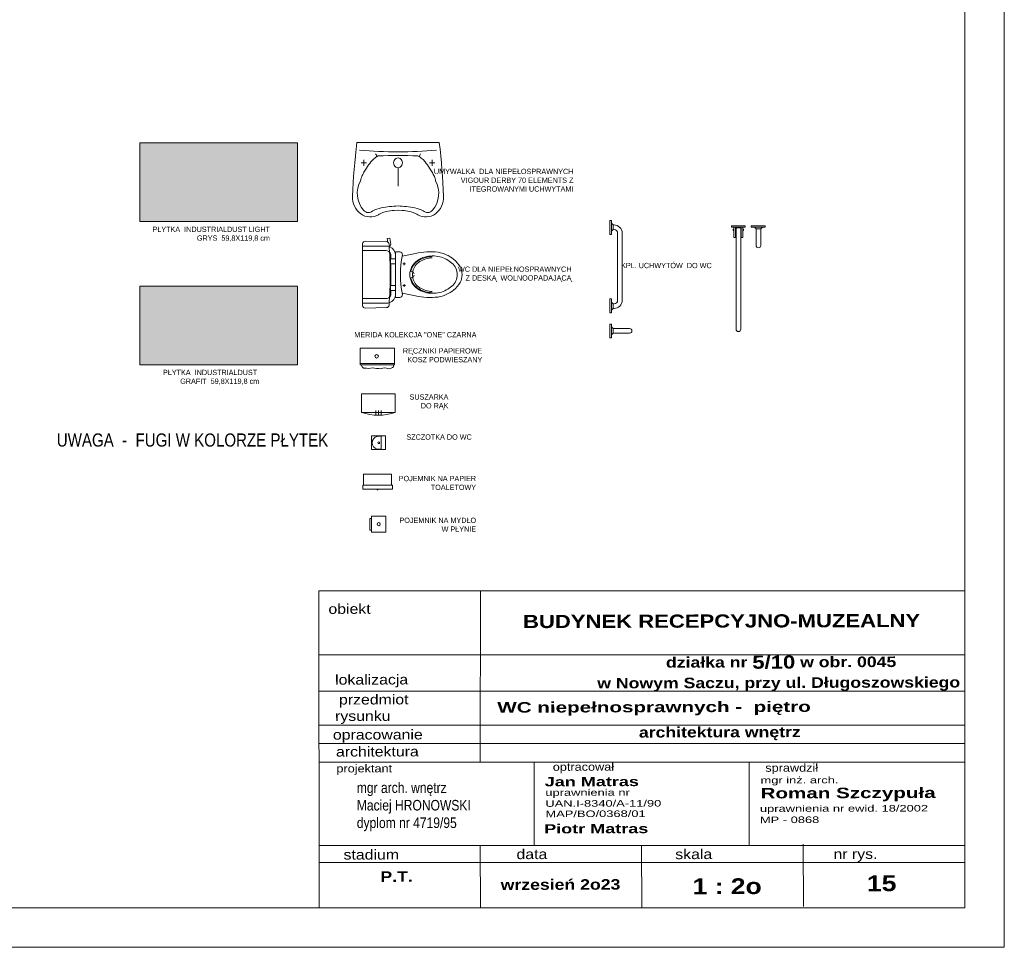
# Model space of a CAD drawing. Header units: millimetres. Extents: x -9038497 to 54128, y -10570064 to 59476.
# Tile 133 of 135: x 53380 to 54128, y 19848 to 20553. Entities that reach past the tile are written whole.
import ezdxf

# ---------------------------------------------------------------- set-up
doc = ezdxf.new("R2010")
doc.units = ezdxf.units.MM
doc.header["$LTSCALE"] = 0.8
for name, color, linetype, lineweight in [('0 proj_widok widok widok', 7, 'Continuous', 0), ('0 proj_wyposażenie sanitarne', 40, 'Continuous', 18), ('OPIS', 122, 'Continuous', 18), ('proj_opis 0.30', 120, 'Continuous', 30), ('WYPOSAZENIE_SANITARNE', 2, 'Continuous', 20), ('WYPOSAŻENIE', 223, 'Continuous', 9)]:
    doc.layers.add(name, color=color, linetype=linetype, lineweight=lineweight)
doc.layers.add('1', color=7, linetype='Continuous')
doc.layers.add('HATCH', color=4, linetype='Continuous', lineweight=9, plot=False)
doc.styles.add('arial', font='arial.ttf', dxfattribs={"height": 14})
doc.styles.add('ARIAL_WYM50', font='arial.ttf', dxfattribs={"height": 15})
doc.styles.add('courier', font='stylu.ttf')
doc.styles.add('WYMIAR-20', font='ARIALN.TTF', dxfattribs={"height": 4})
doc.styles.add('WYMIAR-50', font='ARIALN.TTF', dxfattribs={"height": 10})

# ---------------------------------------------------------------- blocks, each defined once
blk = doc.blocks.new('G$CC161A1DE')
at = {"layer": 'OPIS', "width": 743.088, "attachment_point": 1, "rotation": 0.1544, "style": 'courier'}
for s, insert, char_height in [('{\\W1.4;\\fArial|b0|i0|c238|p34;\\H0.555556x;mgr inż. arch.\\P\\fArial|b1|i0|c238|p34;\\H1.599999x;Roman Szczypuła}', (0.9, 70.4), 18), ('{\\fArial|b0|i0|c238|p34;\\W1.4;uprawnienia nr ewid. 18/2002}', (0, 27.2), 10), ('{\\fArial|b0|i0|c238|p34;\\W1.4;MP - 0868}', (0, 10.1), 10)]:
    blk.add_mtext(s, dxfattribs=dict(at, insert=insert, char_height=char_height))
blk = doc.blocks.new('G$C0830A37A')
at = {"layer": 'OPIS', "width": 743.088, "attachment_point": 1, "rotation": 0.1544, "style": 'courier'}
for s, insert, char_height in [('{\\W1.4;\\fArial|b1|i0|c238|p34;Jan Matras}', (0, 61.1), 14), ('{\\fArial|b0|i0|c238|p34;\\W1.4;uprawnienia nr\\PUAN.I-8340/A-11/90}', (0.9, 42.6), 10), ('{\\fArial|b0|i0|c238|p34;\\W1.4;MAP/BO/0368/01}', (1.1, 10.2), 10)]:
    blk.add_mtext(s, dxfattribs=dict(at, insert=insert, char_height=char_height))
blk = doc.blocks.new('poj na ręczniki')
at = {"layer": 'WYPOSAZENIE_SANITARNE'}
for p, q in [((1383.47, 3156.04), (1383.47, 3168.54)), ((1409.47, 3168.54), (1383.47, 3168.54)), ((1409.47, 3168.54), (1409.47, 3156.04)), ((1409.47, 3157.04), (1383.47, 3157.04)), ((1409.47, 3156.04), (1383.47, 3156.04)), ((1384.14, 3156.04), (1385.07, 3154.41)), ((1385.07, 3154.41), (1386.05, 3153.33)), ((1386.05, 3153.33), (1388.25, 3153.43)), ((1388.25, 3153.43), (1390.01, 3153.24)), ((1390.01, 3153.24), (1392.85, 3153.68)), ((1392.85, 3153.68), (1395.74, 3153.19)), ((1395.74, 3153.19), (1397.5, 3153.24)), ((1397.5, 3153.24), (1398.77, 3152.89)), ((1398.77, 3152.89), (1401.71, 3153.63)), ((1401.71, 3153.63), (1403.47, 3153.43)), ((1403.47, 3153.43), (1404.84, 3152.94)), ((1404.84, 3152.94), (1406.55, 3153.24)), ((1406.55, 3153.24), (1407.88, 3154.02)), ((1407.88, 3154.02), (1408.8, 3154.36)), ((1408.8, 3154.36), (1408.8, 3156.04))]:
    blk.add_line(p, q, dxfattribs=at)
blk.add_circle((1395.93, 3162.48), 1.35, dxfattribs=at)
blk = doc.blocks.new('szczotka wc rz')
at = {"layer": '0 proj_wyposażenie sanitarne', "lineweight": 0}
blk.add_line((-2549.15, 1881.62), (-2538.65, 1881.62), dxfattribs=at)
blk.add_lwpolyline([(-2549.15, 1878.41), (-2538.65, 1878.41), (-2538.65, 1888.91), (-2549.15, 1888.91)], close=True, dxfattribs=at)
blk.add_circle((-2543.99, 1883.55), 0.71, dxfattribs=at)
blk.add_arc((-2543.99, 1883.55), 5, 337.2512, 202.7488, dxfattribs=at)
blk = doc.blocks.new('poj na papier toal. bok')
at = {"layer": '0 proj_wyposażenie sanitarne', "lineweight": 0}
for p, q in [((-2521.1, 1876.23), (-2521.1, 1854.74)), ((-2512.6, 1876.23), (-2521.1, 1876.23)), ((-2512.6, 1876.83), (-2509.6, 1876.83)), ((-2512.6, 1876.83), (-2512.6, 1854.23)), ((-2509.6, 1876.83), (-2509.6, 1854.23)), ((-2512.6, 1854.74), (-2521.1, 1854.74)), ((-2512.6, 1854.23), (-2509.6, 1854.23))]:
    blk.add_line(p, q, dxfattribs=at)
blk.add_lwpolyline([(-2509.05, 1865.81), (-2509.6, 1865.81), (-2509.6, 1865.25), (-2509.05, 1865.25)], close=True, dxfattribs=at)
blk = doc.blocks.new('poj na mydło rz')
at = {"layer": '0 proj_wyposażenie sanitarne', "lineweight": 0}
for p, q in [((-2387.64, 1982.05), (-2399.64, 1982.05)), ((-2399.64, 1971.05), (-2399.64, 1982.05)), ((-2387.64, 1971.05), (-2387.64, 1982.05)), ((-2399.64, 1971.05), (-2387.64, 1971.05))]:
    blk.add_line(p, q, dxfattribs=at)
blk.add_lwpolyline([(-2397.85, 1971.05), (-2389.12, 1971.05), (-2389.12, 1969.84), (-2397.85, 1969.84)], close=True, dxfattribs=at)
blk.add_circle((-2393.64, 1976.55), 1.18, dxfattribs=at)
blk = doc.blocks.new('umywalka')
at = {"layer": 'WYPOSAŻENIE', "lineweight": 0}
for p, q in [((-13.14, -5.4), (-17.64, -5.4)), ((-15.39, -7.43), (-15.39, -3.37)), ((0, -62.55), (0, 0)), ((0.06, -2.7), (0, -2.7)), ((-10.09, -16.22), (-10.89, -14.85)), ((-51.46, -31.28), (-51.52, -28.24)), ((-51.46, -31.28), (-51.52, -34.31)), ((-19.14, -31.28), (-33.02, -31.28)), ((-10.09, -46.33), (-10.89, -47.7)), ((-13.14, -57.15), (-17.64, -57.15)), ((-15.39, -55.13), (-15.39, -59.18)), ((0.06, -59.85), (0, -59.85))]:
    blk.add_line(p, q, dxfattribs=at)
at = {"layer": 'WYPOSAŻENIE', "lineweight": 0, "extrusion": (0, 0, -1)}
for centre, major_axis, start_param, end_param in [((-41.5, -10.16), (15, 0), 2.665045, 4.75447), ((-38.5, -16.62), (18.12, 0), 3.92538, 5.263255), ((-58.76, -379.13), (425.33, 0), -1.528716, -1.432204), ((-47.66, -8.85), (5.54, 0), 2.405605, 3.988362), ((-31.76, -14.27), (13.12, 0), -1.360254, -1.107188), ((-47, -41.72), (47.22, 0), -1.107223, -1.025618), ((-45.88, -40.06), (45.05, 0), -1.025688, -0.942144), ((-55.42, -51.85), (61.26, 0), -0.941874, -0.842747), ((465.01, -36.23), (472.19, 0), 3.153255, 3.222171), ((-81.82, -24.19), (32.87, 0), -0.417269, -0.195158), ((-27.17, -23.33), (18.81, 0), -0.843068, -0.664024), ((-27.43, -23.51), (19.14, 0), -0.66381, -0.437397), ((-10.34, -12.95), (2.18, 0), 0.675065, 1.823026), ((-80.22, -28.15), (28.58, 0), -0.476547, -0.370959), ((-74.97, -26.31), (22.95, 0), -0.370899, -0.195376), ((-114.23, -33.3), (62.97, 0), -0.195334, -0.089443), ((-142.92, -33.07), (94.75, 0), -0.172238, -0.020994), ((-632, -31.28), (622.13, 0), -0.026897, 0.026897), ((-15.39, -31.28), (3.75, 0), 1.570796, 4.712389), ((-15.39, -31.28), (3.75, 0), 4.712389, 7.853982), ((-114.23, -29.25), (62.97, 0), 0.089443, 0.195334), ((-142.92, -29.48), (94.75, 0), 0.020994, 0.172238), ((465.01, -26.32), (472.19, 0), 3.061014, 3.12993), ((-80.22, -34.4), (28.58, 0), 0.370959, 0.476547), ((-74.97, -36.24), (22.95, 0), 0.195376, 0.370899), ((-81.82, -38.36), (32.87, 0), 0.195158, 0.417269), ((-41.5, -52.39), (15, 0), 1.528716, 3.61814), ((-47.66, -53.7), (5.54, 0), 2.294823, 3.87758), ((-55.42, -10.7), (61.26, 0), 0.842747, 0.941874), ((-27.17, -39.22), (18.81, 0), 0.664024, 0.843068), ((-27.43, -39.04), (19.14, 0), 0.437397, 0.66381), ((-10.34, -49.6), (2.18, 0), 4.460159, 5.60812), ((-38.5, -45.93), (18.12, 0), 1.01993, 2.357805), ((-31.76, -48.28), (13.12, 0), 1.107188, 1.360254), ((-47, -20.83), (47.22, 0), 1.025618, 1.107223), ((-45.88, -22.49), (45.05, 0), 0.942144, 1.025688), ((-58.76, 316.58), (425.33, 0), 1.432204, 1.528716)]:
    blk.add_ellipse(centre, major_axis=major_axis, ratio=0.9, start_param=start_param, end_param=end_param, dxfattribs=at)
blk = doc.blocks.new('suszarka')
at = {"layer": 'WYPOSAZENIE_SANITARNE', "lineweight": 0}
for p, q in [((1430.7, 3168.03), (1430.7, 3182.03)), ((1430.7, 3182.03), (1456.2, 3182.03)), ((1456.2, 3182.03), (1456.2, 3168.03)), ((1456.2, 3168.03), (1430.7, 3168.03)), ((1441.45, 3166.33), (1441.45, 3169.5)), ((1443.45, 3166.33), (1443.45, 3169.5)), ((1445.45, 3166.33), (1445.45, 3169.5))]:
    blk.add_line(p, q, dxfattribs=at)
blk.add_arc((1443.45, 3204.6), 38.73, 250.77846, 289.22154, dxfattribs=at)

msp = doc.modelspace()

# ---------------------------------------------------------------- hatches: boundary and pattern name
at = {"layer": '0 proj_widok widok widok', "lineweight": 0, "true_color": 0xc7c8ca, "transparency": 33554687}
h = msp.add_hatch(color=9, dxfattribs=at)
h.dxf.hatch_style = 1
h.paths.add_polyline_path([(53590.74, 20399.24), (53590.74, 20459.04), (53470.94, 20459.04), (53470.94, 20399.24)])
at = {"layer": '0 proj_widok widok widok', "lineweight": 0, "true_color": 0x636466, "transparency": 33554687}
h = msp.add_hatch(color=251, dxfattribs=at)
h.dxf.hatch_style = 1
h.paths.add_polyline_path([(53470.94, 20349.98), (53470.94, 20290.18), (53590.74, 20290.18), (53590.74, 20349.98)])

# ---------------------------------------------------------------- linework, layer by layer
at = {"lineweight": 0, "ltscale": 40}
for p, q in [((53770.41, 19988.01), (53770.41, 19924.55)), ((53933.86, 19988.34), (53933.86, 19924.88))]:
    msp.add_line(p, q, dxfattribs=at)
at = {"layer": '0 proj_widok widok widok', "lineweight": 0}
for p, q in [((53470.94, 20459.04), (53590.74, 20459.04)), ((53470.94, 20399.24), (53470.94, 20459.04)), ((53590.74, 20459.04), (53590.74, 20399.24)), ((53590.74, 20399.24), (53470.94, 20399.24)), ((53470.94, 20349.98), (53590.74, 20349.98)), ((53470.94, 20290.18), (53470.94, 20349.98)), ((53590.74, 20349.98), (53590.74, 20290.18)), ((53590.74, 20290.18), (53470.94, 20290.18))]:
    msp.add_line(p, q, dxfattribs=at)
for points in [[(52027.61, 19847.52), (54127.61, 19847.52), (54127.61, 21321.52), (52027.61, 21321.52)], [(52187.61, 21291.52), (54097.61, 21291.52), (54097.61, 19877.52), (52187.61, 19877.52)]]:
    msp.add_lwpolyline(points, close=True, dxfattribs=at)
at = {"layer": 'HATCH', "color": 252}
msp.add_lwpolyline([(52027.61, 19847.52), (54127.61, 19847.52), (54127.61, 21321.52), (52027.61, 21321.52)], close=True, dxfattribs=at)
at = {"layer": 'OPIS'}
for p, q in [((53729.57, 20118.38), (53729.39, 19988.34)), ((54096.97, 20069.93), (53606.99, 20069.93)), ((54097.12, 20069.93), (53607.15, 20069.93)), ((54097.2, 20042.3), (53607.22, 20042.3)), ((54097.27, 20016.47), (53607.29, 20016.47)), ((54097.31, 20002.43), (53607.33, 20002.43)), ((54097.34, 19988.34), (53606.95, 19988.34)), ((54097.48, 19924.88), (53607.5, 19924.88)), ((53729.52, 19924.88), (53729.64, 19877.52)), ((53852, 19924.55), (53852.3, 19877.85)), ((53974.82, 19925.87), (53974.95, 19878.51)), ((54097.51, 19911.96), (53607.53, 19911.96))]:
    msp.add_line(p, q, dxfattribs=at)
msp.add_lwpolyline([(53606.99, 19877.52), (54097.61, 19877.52), (54097.51, 20118.38), (53606.89, 20118.38)], close=True, dxfattribs=at)
at = {"layer": 'WYPOSAŻENIE'}
for p, q in [((53923.82, 20394.32), (53923.82, 20317.24)), ((53927.32, 20394.32), (53923.82, 20394.32)), ((53927.32, 20317.24), (53927.32, 20394.32)), ((53939.05, 20393.55), (53937.73, 20394.87)), ((53943.86, 20394.87), (53942.55, 20393.55)), ((53661.55, 20350.54), (53661.55, 20367.05)), ((53670.55, 20367.09), (53672.55, 20367.09)), ((53671.55, 20366.09), (53671.55, 20368.09)), ((53670.55, 20350.49), (53672.55, 20350.49)), ((53671.55, 20351.49), (53671.55, 20349.49)), ((53640.05, 20337.04), (53655.06, 20337.04)), ((53829.14, 20319.18), (53830.46, 20317.86)), ((53830.46, 20314.36), (53829.14, 20313.05)), ((53925.57, 20315.49), (53925.57, 20315.49))]:
    msp.add_line(p, q, dxfattribs=at)
for points in [[(53828.02, 20389.34), (53829.14, 20389.34), (53829.14, 20399.84), (53828.02, 20399.84)], [(53920.32, 20395.99), (53920.32, 20394.87), (53930.82, 20394.87), (53930.82, 20395.99)], [(53922.22, 20392.23), (53922.22, 20393.33), (53921.56, 20393.33), (53921.56, 20392.23)], [(53923.43, 20386.96), (53923.43, 20394.87), (53922.22, 20394.87), (53922.22, 20386.96)], [(53927.71, 20386.96), (53927.71, 20394.87), (53928.92, 20394.87), (53928.92, 20386.96)], [(53928.92, 20392.23), (53928.92, 20393.33), (53929.57, 20393.33), (53929.57, 20392.23)], [(53935.32, 20395.99), (53935.32, 20394.87), (53945.82, 20394.87), (53945.82, 20395.99)], [(53665.05, 20367.05), (53661.23, 20367.05), (53661.23, 20370.75), (53665.05, 20370.75)], [(53665.05, 20350.54), (53661.23, 20350.54), (53661.23, 20346.84), (53665.05, 20346.84)], [(53828.02, 20340.3), (53829.14, 20340.3), (53829.14, 20329.8), (53828.02, 20329.8)], [(53828.02, 20310.64), (53829.14, 20310.64), (53829.14, 20321.14), (53828.02, 20321.14)]]:
    msp.add_lwpolyline(points, close=True, dxfattribs=at)
for points in [[(53829.14, 20397.89), (53830.46, 20396.57), (53830.46, 20393.07), (53829.14, 20391.75)], [(53660.39, 20378.84), (53661.5, 20381.86), (53660.83, 20386.62), (53658.85, 20386.34), (53659.24, 20383.54)], [(53829.14, 20331.75), (53830.46, 20333.07), (53830.46, 20336.57), (53829.14, 20337.89)]]:
    msp.add_lwpolyline(points, dxfattribs=at)
for points in [[(53830.46, 20396.57), (53831.08, 20396.57, -0.414213), (53837.33, 20390.32), (53837.33, 20364.82)], [(53830.46, 20393.07), (53831.08, 20393.07, -0.414211), (53833.83, 20390.32), (53833.83, 20364.82)], [(53660.3, 20380.17, 0.081906), (53658.05, 20380.54), (53640.05, 20380.54)], [(53660.57, 20375.97, 0.203745), (53658.05, 20377.04), (53640.05, 20377.04)], [(53660.81, 20379.98, 0.019656), (53660.3, 20380.17)], [(53660.3, 20337.41, 0.32142), (53665.05, 20344.04), (53665.05, 20373.54, 0.300027), (53660.81, 20379.98)], [(53661.55, 20370.75), (53661.55, 20373.54, 0.194092), (53660.57, 20375.97)], [(53670.1, 20344.72), (53680.21, 20342.64, 0.088113), (53697.45, 20341.8, 0.124068), (53709.17, 20346.97, 0.086475), (53714.2, 20352.85, 0.130408), (53715.65, 20358.79, 0.130408), (53714.2, 20364.73, 0.086475), (53709.17, 20370.62, 0.124068), (53697.45, 20375.78, 0.088113), (53680.21, 20374.95), (53670.1, 20372.87)], [(53693.05, 20372.49, 0.136377), (53682.95, 20369.69, 0.205105), (53676.75, 20361.59, 0.668461), (53678.19, 20361.29, -0.213245), (53683.55, 20368.69, -0.134007), (53693.05, 20371.59)], [(53830.46, 20333.07), (53831.08, 20333.07, 0.414213), (53837.33, 20339.32), (53837.33, 20364.82)], [(53830.46, 20336.57), (53831.08, 20336.57, 0.414211), (53833.83, 20339.32), (53833.83, 20364.82)], [(53693.05, 20345.99, -0.134007), (53683.55, 20348.89, -0.213245), (53678.19, 20356.29, 0.668461), (53676.75, 20355.99, 0.205105), (53682.95, 20347.89, 0.136377), (53693.05, 20345.09)], [(53679.15, 20359.29), (53678.63, 20360.37, 0.801198), (53678.25, 20360.49, 0.05862), (53678.05, 20358.79, 0.05862), (53678.25, 20357.09, 0.801198), (53678.63, 20357.21), (53679.15, 20358.29)], [(53660.35, 20341.4, 0.216674), (53661.55, 20344.04), (53661.55, 20346.84)], [(53660.57, 20341.61, -0.203745), (53658.05, 20340.54), (53640.05, 20340.54)], [(53655.06, 20337.04), (53659.05, 20337.04), (53658.05, 20337.04, 0.081902), (53660.3, 20337.41)]]:
    msp.add_lwpolyline(points, format="xyb", dxfattribs=at)
for points in [[(53940.8, 20379.28), (53940.8, 20379.28, 0.414214), (53942.55, 20381.03), (53942.55, 20393.55), (53939.05, 20393.55), (53939.05, 20381.03, 0.414214)], [(53640.05, 20382.24), (53640.05, 20335.34, 0.421203), (53642.1, 20333.34), (53658.21, 20333.72, 0.384529), (53660.16, 20335.57, 0.020097), (53661.05, 20358.79, 0.020097), (53660.16, 20382.02, 0.384529), (53658.21, 20383.86), (53642.1, 20384.24, 0.421203)], [(53665.05, 20376.18), (53665.05, 20341.4), (53668.31, 20341.4, 0.472458), (53670.27, 20343.79, -0.097656), (53670.27, 20373.79, 0.472458), (53668.31, 20376.18)], [(53711.95, 20358.79, -0.221073), (53707.96, 20350.05, -0.102493), (53698.75, 20345.19, -0.121565), (53687.25, 20345.39, -0.187395), (53677.55, 20352.59, -0.126952), (53675.95, 20358.79, -0.126952), (53677.55, 20364.99, -0.187395), (53687.25, 20372.19, -0.121565), (53698.75, 20372.39, -0.102493), (53707.96, 20367.53, -0.221073)], [(53844.72, 20316.11), (53844.72, 20316.11, 0.414214), (53842.97, 20317.86), (53830.46, 20317.86), (53830.46, 20314.36), (53842.97, 20314.36, 0.414214)]]:
    msp.add_lwpolyline(points, format="xyb", close=True, dxfattribs=at)
for start, end in [(180.00056, 270.00064), (269.99993, 0.00002)]:
    msp.add_arc((53925.57, 20317.24), 1.75, start, end, dxfattribs=at)

# ---------------------------------------------------------------- block references
at = {"color": 1, "lineweight": 0, "ltscale": 40, "xscale": 0.5, "yscale": 0.5, "zscale": 0.5}
for name, p in [('G$C0830A37A', (53778.47, 19946.32)), ('G$CC161A1DE', (53941.94, 19941.82))]:
    msp.add_blockref(name, p, dxfattribs=at)
at = {"layer": '0 proj_widok widok widok', "lineweight": 0}
for name, p, rotation in [('szczotka wc rz', (55535.86, 22775.05), 89.99999999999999), ('poj na papier toal. bok', (51785.93, 17686.07), 270), ('poj na mydło rz', (51675.78, 17775.52), 270)]:
    msp.add_blockref(name, p, dxfattribs=dict(at, rotation=rotation))
at = {"layer": 'WYPOSAZENIE_SANITARNE'}
for name, p in [('poj na ręczniki', (52254.81, 17134.26)), ('suszarka', (52208.63, 17086.07))]:
    msp.add_blockref(name, p, dxfattribs=at)
at = {"layer": 'WYPOSAŻENIE', "xscale": -1, "rotation": 270}
msp.add_blockref('umywalka', (53698.29, 20459.16), dxfattribs=at)

# ---------------------------------------------------------------- texts
at = {"layer": '0 proj_widok widok widok', "lineweight": 0, "attachment_point": 3}
for s, width, gutter_width, insert, char_height, style in [('UMYWALKA  DLA NIEPEŁOSPRAWNYCH\\PVIGOUR DERBY 70 ELEMENTS Z ITEGROWANYMI UCHWYTAMI ', 88.0267, 20, (53800.26, 20439.24), 4, 'WYMIAR-20'), ('PŁYTKA  INDUSTRIALDUST LIGHT GRYS  59,8X119,8 cm  ', 78.8002, 20, (53569.69, 20395.25), 4, 'WYMIAR-20'), ('WC DLA NIEPEŁNOSPRAWNYCH\\P Z DESKĄ  WOLNOOPADAJĄCĄ ', 88.0267, 20, (53798.76, 20364.95), 4, 'WYMIAR-20'), ('KPL. UCHWYTÓW  DO WC', 88.0267, 20, (53905.28, 20367.73), 4, 'WYMIAR-20'), ('MERIDA KOLEKCJA "ONE" CZARNA', 88.0267, 20, (53726.61, 20315.11), 4, 'WYMIAR-20'), ('RĘCZNIKI PAPIEROWE\\PKOSZ PODWIESZANY', 88.0267, 20, (53731.01, 20302.86), 4, 'WYMIAR-20'), ('PŁYTKA  INDUSTRIALDUST  GRAFIT  59,8X119,8 cm  ', 78.8002, 20, (53561.52, 20286.46), 4, 'WYMIAR-20'), ('SUSZARKA \\PDO RĄK', 78.8002, 20, (53705.29, 20267.81), 4, 'WYMIAR-20'), ('UWAGA  -  FUGI W KOLORZE PŁYTEK ', 251.6821, 50, (53613.97, 20238.09), 10, 'WYMIAR-50'), ('SZCZOTKA DO WC', 88.0267, 20, (53723.01, 20237.38), 4, 'WYMIAR-20'), ('POJEMNIK NA PAPIER \\PTOALETOWY', 52.8394, 20, (53726.3, 20205.83), 4, 'WYMIAR-20'), ('POJEMNIK NA MYDŁO\\PW PŁYNIE', 52.8394, 20, (53726.3, 20174.06), 4, 'WYMIAR-20')]:
    msp.add_mtext_dynamic_manual_height_columns(s, width=width, gutter_width=gutter_width, heights=[0], dxfattribs=dict(at, insert=insert, char_height=char_height, style=style))
at = {"layer": '1', "insert": (53954.34, 20055.75), "char_height": 8, "width": 442.3872, "attachment_point": 5, "rotation": 0.15445, "style": 'ARIAL_WYM50'}
msp.add_mtext('\\A1;{\\fArial|b1|i0|c238|p34;\\W1.2;  działka nr \\H1.25x;5/10\\H0.8x; w obr. 0045\\P w Nowym Saczu, przy ul. Długoszowskiego }', dxfattribs=at)
at = {"layer": 'OPIS', "rotation": 0.15445}
for s, insert, char_height, width, attachment_point, style in [('{\\fEuphemia|b0|i0|c0|p34;\\W1.2;obiekt}', (53630.17, 20104.69), 7.5, 355.5035, 5, 'ARIAL_WYM50'), ('{\\fArial|b1|i0|c238|p34;\\W1.2; BUDYNEK RECEPCYJNO-MUZEALNY}', (53910.48, 20095.46), 10, 388.7918, 5, 'ARIAL_WYM50'), ('{\\fEuphemia|b0|i0|c0|p34;\\W1.2;lokalizacja}', (53646.95, 20049.88), 7.5, 355.5035, 5, 'ARIAL_WYM50'), ('{\\fEuphemia|b0|i0|c0|p34;\\W1.2;     przedmiot\\Prysunku}', (53640.22, 20028.46), 7.5, 355.5035, 5, 'ARIAL_WYM50'), ('{\\fArial|b1|i0|c238|p34;\\W1.4;\\C0; WC niepełnosprawnych -  piętro}', (53738.06, 20033.84), 8, 367.9618, 1, 'arial'), ('{\\fEuphemia|b0|i0|c0|p34;\\W1.2;opracowanie}', (53651.65, 20008.08), 7.5, 355.5035, 5, 'ARIAL_WYM50'), ('{\\fArial|b1|i0|c238|p34;\\W1.2;architektura wnętrz}', (53911.47, 20009.95), 8, 355.5035, 5, 'ARIAL_WYM50'), ('{\\fEuphemia|b0|i0|c0|p34;\\W1.2;architektura}', (53651.31, 19996.26), 7.5, 355.5035, 5, 'ARIAL_WYM50'), ('{\\W1.2;\\FEuphemia|c0;optracował}', (53807.85, 19983.8), 6, 355.5035, 5, 'ARIAL_WYM50'), ('{\\W1.2;\\FEuphemia|c0;projektant}', (53641.34, 19982.57), 6, 355.5035, 5, 'ARIAL_WYM50'), ('{\\W1.2;\\FEuphemia|c0;sprawdził}', (53966.1, 19983.09), 6, 355.5035, 5, 'ARIAL_WYM50'), ('{\\W1.4;\\fArial|b1|i0|c238|p34;Piotr Matras}', (53778.02, 19941.09), 7, 371.5441, 1, 'courier'), ('{\\fEuphemia|b0|i0|c0|p34;\\W1.2;stadium}', (53646.67, 19917.93), 7.5, 355.5035, 5, 'ARIAL_WYM50'), ('{\\fEuphemia|b0|i0|c0|p34;\\W1.2;data}', (53768.69, 19918.26), 7.5, 355.5035, 5, 'ARIAL_WYM50'), ('{\\fEuphemia|b0|i0|c0|p34;\\W1.2;skala}', (53891.66, 19918.26), 7.5, 355.5035, 5, 'ARIAL_WYM50'), ('{\\fEuphemia|b0|i0|c0|p34;\\W1.2;nr rys.}', (54014.52, 19917.34), 7.5, 355.5035, 5, 'ARIAL_WYM50'), ('{\\W1.2;\\fArial|b1|i0|c238|p34;P.T.}', (53665.9, 19901.29), 8, 355.5035, 5, 'ARIAL_WYM50'), ('{\\W1.2;\\fArial|b1|i0|c238|p34;wrzesień 2o23}', (53790.45, 19895.17), 8, 355.5035, 5, 'ARIAL_WYM50'), ('{\\fArial|b1|i0|c238|p34;\\W1.2;\\C0;1 : 2o}', (53890.74, 19899.88), 12, 367.9618, 1, 'arial'), ('{\\fArial|b1|i0|c238|p34;\\W1.2;\\C0;15 }', (54023.25, 19902.16), 12, 367.9618, 1, 'arial')]:
    msp.add_mtext(s, dxfattribs=dict(at, insert=insert, char_height=char_height, width=width, attachment_point=attachment_point, style=style))
at = {"layer": 'proj_opis 0.30', "insert": (53633.16, 19972.86), "char_height": 8, "width": 227.9988, "attachment_point": 1, "style": 'WYMIAR-50'}
msp.add_mtext(' mgr arch. wnętrz\\P Maciej HRONOWSKI\\P dyplom nr 4719/95', dxfattribs=at)

doc.saveas('drawing.dxf')
